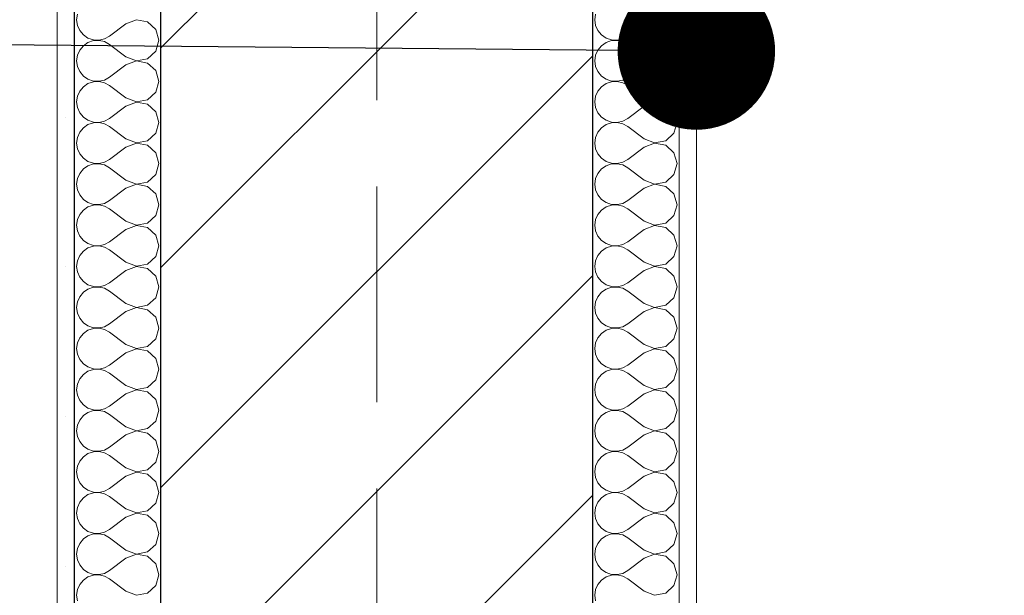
# Model space of a CAD drawing. Header units: millimetres. Extents: x -52968 to 399385, y -141133 to 110561.
# Tile 5 of 146: x 64898 to 65468, y -118619 to -118286. Entities that reach past the tile are written whole.
import ezdxf

# ---------------------------------------------------------------- set-up
doc = ezdxf.new("R2010")
doc.units = ezdxf.units.MM
doc.linetypes.add('SIM-Wegliniec-21.07.2025-Parter$0$Przerywana podwójnie', pattern=[295, 125, -50, 70, -50])
doc.layers.add('_xref', color=250, linetype='Continuous')
for name, color, linetype, lineweight in [('SIM-Wegliniec-21.07.2025-Parter$0$Nowe_A-Balkony_Nr_pióra__89', 250, 'Continuous', 0), ('SIM-Wegliniec-21.07.2025-Parter$0$Nowe_A-Opisy-Ściany_Nr_pióra__1', 250, 'Continuous', 0), ('SIM-Wegliniec-21.07.2025-Parter$0$Nowe_A-Osi_Nr_pióra__20', 250, 'Continuous', 0), ('SIM-Wegliniec-21.07.2025-Parter$0$Nowe_A-Ściany-Wewnętrzne', 250, 'Continuous', 0), ('SIM-Wegliniec-21.07.2025-Parter$0$Nowe_A-Ściany-Wewnętrzne_Nr_pióra__174', 250, 'Continuous', 0), ('SIM-Wegliniec-21.07.2025-Parter$0$Nowe_A-Ściany-Wewnętrzne_Nr_pióra__27', 250, 'Continuous', 0), ('SIM-Wegliniec-21.07.2025-Parter$0$Nowe_A-Ściany-Wewnętrzne_Nr_pióra__47', 250, 'Continuous', 0)]:
    doc.layers.add(name, color=color, linetype=linetype, lineweight=lineweight)
doc.dimstyles.new('SIM-Wegliniec-21.07.2025-Parter$0$STYL_AUTOMATYCZNY__8', dxfattribs={"dimtxt": 0.18, "dimasz": 182.4, "dimexe": 0.18, "dimexo": 0.0625, "dimgap": 0, "dimtad": 0, "dimtih": 1, "dimtoh": 1, "dimdec": 4, "dimzin": 0, "dimdsep": 46, "dimcen": 0.09, "dimadec": 0, "dimazin": 0, "dimtfac": 1, "dimtdec": 4, "dimtmove": 0, "dimatfit": 3, "dimldrblk": 'SIM-Wegliniec-21.07.2025-Parter$0$ARROWHEAD_11', "dimfxl": 1, "dimtolj": 1, "dimtzin": 0, "dimarcsym": 0})
pattern_1 = [(0, (0, 0), (0, 86.60254), [0, -50]), (0, (25, 43.3), (0, 86.60254), [0, -50])]

# ---------------------------------------------------------------- blocks, each defined once
blk = doc.blocks.new('SIM-Wegliniec-21.07.2025-Parter$0$ARROWHEAD_11')
at = {"color": 0, "linetype": 'Continuous', "lineweight": 0}
blk.add_line((0, 0), (-1, 0), dxfattribs=at)
at = {"color": 0, "linetype": 'Continuous', "lineweight": 0, "const_width": 0.25, "flags": 128}
blk.add_lwpolyline([(-0.125, 0, 1), (0.125, 0, 1)], format="xyb", close=True, dxfattribs=at)
blk = doc.blocks.new('SIM-Wegliniec-21.07.2025-Parter')
at = {"layer": 'SIM-Wegliniec-21.07.2025-Parter$0$Nowe_A-Ściany-Wewnętrzne', "linetype": 'Continuous', "lineweight": 0}
h = blk.add_hatch(dxfattribs=at)
h.set_pattern_fill('Tynk', color=256, style=0, pattern_type=2)
h.set_pattern_definition(pattern_1)
h.paths.add_polyline_path([(64930.07, -118877.6), (64930.07, -117377.6), (64920.07, -117377.6), (64920.07, -118877.6)])
h = blk.add_hatch(dxfattribs=at)
h.set_pattern_fill('Bloczki_ceramiczne', color=256, style=0, pattern_type=2)
h.set_pattern_definition([(45, (0, 0), (-63.63961, 63.63961), [])])
h.paths.add_polyline_path([(65230.07, -118877.6), (65230.07, -117377.6), (64980.07, -117377.6), (64980.07, -118877.6)])
at = {"layer": 'SIM-Wegliniec-21.07.2025-Parter$0$Nowe_A-Ściany-Wewnętrzne', "linetype": 'Continuous', "lineweight": 0, "true_color": 0x000000}
h = blk.add_hatch(dxfattribs=at)
h.set_pattern_fill('Tynk', color=18, style=0, pattern_type=2)
h.set_pattern_definition(pattern_1)
h.paths.add_polyline_path([(65290.07, -118877.6), (65290.07, -117377.6), (65280.07, -117377.6), (65280.07, -118877.6)])
at = {"layer": 'SIM-Wegliniec-21.07.2025-Parter$0$Nowe_A-Balkony_Nr_pióra__89', "linetype": 'Continuous', "lineweight": 13, "flags": 128}
blk.add_lwpolyline([(91030.07, -117167.6), (91030.07, -118877.6), (64980.07, -118877.6), (64980.07, -117167.6)], close=True, dxfattribs=at)
at = {"layer": 'SIM-Wegliniec-21.07.2025-Parter$0$Nowe_A-Osi_Nr_pióra__20', "linetype": 'SIM-Wegliniec-21.07.2025-Parter$0$Przerywana podwójnie', "lineweight": 13}
blk.add_line((65105.07, -117792.3), (65105.07, -118792.3), dxfattribs=at)
at = {"layer": 'SIM-Wegliniec-21.07.2025-Parter$0$Nowe_A-Ściany-Wewnętrzne_Nr_pióra__174', "linetype": 'Continuous', "lineweight": 5}
for p, q in [((64931.72, -118282.46), (64931.26, -118285.71)), ((65231.72, -118282.46), (65231.26, -118285.71)), ((64931.26, -118285.71), (64931.72, -118288.97)), ((64959.83, -118288.1), (64950.31, -118295.24)), ((64965.91, -118285.76), (64959.83, -118288.1)), ((64972.3, -118286.97), (64965.91, -118285.76)), ((64977.1, -118291.36), (64972.3, -118286.97)), ((65231.26, -118285.71), (65231.72, -118288.97)), ((65259.83, -118288.1), (65250.31, -118295.24)), ((65265.91, -118285.76), (65259.83, -118288.1)), ((65272.3, -118286.97), (65265.91, -118285.76)), ((65277.1, -118291.36), (65272.3, -118286.97)), ((64931.72, -118288.97), (64933.04, -118291.97)), ((64933.04, -118291.97), (64935.14, -118294.5)), ((64978.88, -118297.62), (64977.1, -118291.36)), ((65231.72, -118288.97), (65233.04, -118291.97)), ((65233.04, -118291.97), (65235.14, -118294.5)), ((65278.88, -118297.62), (65277.1, -118291.36)), ((64935.14, -118294.5), (64937.84, -118296.36)), ((64937.84, -118298.88), (64935.14, -118300.74)), ((64937.84, -118296.36), (64940.96, -118297.41)), ((64940.96, -118297.83), (64937.84, -118298.88)), ((64940.96, -118297.41), (64944.24, -118297.57)), ((64944.24, -118297.67), (64940.96, -118297.83)), ((64944.24, -118297.57), (64947.44, -118296.83)), ((64947.44, -118298.41), (64944.24, -118297.67)), ((64947.44, -118296.83), (64950.31, -118295.24)), ((64950.31, -118300), (64947.44, -118298.41)), ((64977.1, -118303.88), (64978.88, -118297.62)), ((65235.14, -118294.5), (65237.84, -118296.36)), ((65237.84, -118298.88), (65235.14, -118300.74)), ((65237.84, -118296.36), (65240.96, -118297.41)), ((65240.96, -118297.83), (65237.84, -118298.88)), ((65240.96, -118297.41), (65244.24, -118297.57)), ((65244.24, -118297.67), (65240.96, -118297.83)), ((65244.24, -118297.57), (65247.44, -118296.83)), ((65247.44, -118298.41), (65244.24, -118297.67)), ((65247.44, -118296.83), (65250.31, -118295.24)), ((65250.31, -118300), (65247.44, -118298.41)), ((65277.1, -118303.88), (65278.88, -118297.62)), ((64933.04, -118303.27), (64931.72, -118306.27)), ((64935.14, -118300.74), (64933.04, -118303.27)), ((64959.83, -118307.14), (64950.31, -118300)), ((64972.3, -118308.27), (64977.1, -118303.88)), ((65233.04, -118303.27), (65231.72, -118306.27)), ((65235.14, -118300.74), (65233.04, -118303.27)), ((65259.83, -118307.14), (65250.31, -118300)), ((65272.3, -118308.27), (65277.1, -118303.88)), ((64931.72, -118306.27), (64931.26, -118309.52)), ((64931.26, -118309.52), (64931.72, -118312.78)), ((64959.83, -118307.14), (64965.91, -118309.48)), ((64965.91, -118309.57), (64959.83, -118311.9)), ((64965.91, -118309.48), (64972.3, -118308.27)), ((64972.3, -118310.78), (64965.91, -118309.57)), ((64977.1, -118315.17), (64972.3, -118310.78)), ((65231.72, -118306.27), (65231.26, -118309.52)), ((65231.26, -118309.52), (65231.72, -118312.78)), ((65259.83, -118307.14), (65265.91, -118309.48)), ((65265.91, -118309.57), (65259.83, -118311.9)), ((65265.91, -118309.48), (65272.3, -118308.27)), ((65272.3, -118310.78), (65265.91, -118309.57)), ((65277.1, -118315.17), (65272.3, -118310.78)), ((64931.72, -118312.78), (64933.04, -118315.78)), ((64933.04, -118315.78), (64935.14, -118318.31)), ((64959.83, -118311.9), (64950.31, -118319.05)), ((64978.88, -118321.43), (64977.1, -118315.17)), ((65231.72, -118312.78), (65233.04, -118315.78)), ((65233.04, -118315.78), (65235.14, -118318.31)), ((65259.83, -118311.9), (65250.31, -118319.05)), ((65278.88, -118321.43), (65277.1, -118315.17)), ((64935.14, -118318.31), (64937.84, -118320.17)), ((64937.84, -118322.69), (64935.14, -118324.55)), ((64937.84, -118320.17), (64940.96, -118321.22)), ((64940.96, -118321.64), (64937.84, -118322.69)), ((64940.96, -118321.22), (64944.24, -118321.38)), ((64944.24, -118321.48), (64940.96, -118321.64)), ((64944.24, -118321.38), (64947.44, -118320.64)), ((64947.44, -118322.22), (64944.24, -118321.48)), ((64947.44, -118320.64), (64950.31, -118319.05)), ((64950.31, -118323.81), (64947.44, -118322.22)), ((64977.1, -118327.69), (64978.88, -118321.43)), ((65235.14, -118318.31), (65237.84, -118320.17)), ((65237.84, -118322.69), (65235.14, -118324.55)), ((65237.84, -118320.17), (65240.96, -118321.22)), ((65240.96, -118321.64), (65237.84, -118322.69)), ((65240.96, -118321.22), (65244.24, -118321.38)), ((65244.24, -118321.48), (65240.96, -118321.64)), ((65244.24, -118321.38), (65247.44, -118320.64)), ((65247.44, -118322.22), (65244.24, -118321.48)), ((65247.44, -118320.64), (65250.31, -118319.05)), ((65250.31, -118323.81), (65247.44, -118322.22)), ((65277.1, -118327.69), (65278.88, -118321.43)), ((64933.04, -118327.07), (64931.72, -118330.08)), ((64935.14, -118324.55), (64933.04, -118327.07)), ((64959.83, -118330.95), (64950.31, -118323.81)), ((64972.3, -118332.08), (64977.1, -118327.69)), ((65233.04, -118327.07), (65231.72, -118330.08)), ((65235.14, -118324.55), (65233.04, -118327.07)), ((65259.83, -118330.95), (65250.31, -118323.81)), ((65272.3, -118332.08), (65277.1, -118327.69)), ((64931.72, -118330.08), (64931.26, -118333.33)), ((64931.26, -118333.33), (64931.72, -118336.59)), ((64959.83, -118330.95), (64965.91, -118333.29)), ((64965.91, -118333.38), (64959.83, -118335.71)), ((64965.91, -118333.29), (64972.3, -118332.08)), ((64972.3, -118334.59), (64965.91, -118333.38)), ((65231.72, -118330.08), (65231.26, -118333.33)), ((65231.26, -118333.33), (65231.72, -118336.59)), ((65259.83, -118330.95), (65265.91, -118333.29)), ((65265.91, -118333.38), (65259.83, -118335.71)), ((65265.91, -118333.29), (65272.3, -118332.08)), ((65272.3, -118334.59), (65265.91, -118333.38)), ((64931.72, -118336.59), (64933.04, -118339.59)), ((64933.04, -118339.59), (64935.14, -118342.12)), ((64959.83, -118335.71), (64950.31, -118342.86)), ((64977.1, -118338.98), (64972.3, -118334.59)), ((64978.88, -118345.24), (64977.1, -118338.98)), ((65231.72, -118336.59), (65233.04, -118339.59)), ((65233.04, -118339.59), (65235.14, -118342.12)), ((65259.83, -118335.71), (65250.31, -118342.86)), ((65277.1, -118338.98), (65272.3, -118334.59)), ((65278.88, -118345.24), (65277.1, -118338.98)), ((64935.14, -118342.12), (64937.84, -118343.98)), ((64937.84, -118343.98), (64940.96, -118345.03)), ((64940.96, -118345.45), (64937.84, -118346.49)), ((64940.96, -118345.03), (64944.24, -118345.19)), ((64944.24, -118345.29), (64940.96, -118345.45)), ((64944.24, -118345.19), (64947.44, -118344.45)), ((64947.44, -118346.03), (64944.24, -118345.29)), ((64947.44, -118344.45), (64950.31, -118342.86)), ((64977.1, -118351.5), (64978.88, -118345.24)), ((65235.14, -118342.12), (65237.84, -118343.98)), ((65237.84, -118343.98), (65240.96, -118345.03)), ((65240.96, -118345.45), (65237.84, -118346.49)), ((65240.96, -118345.03), (65244.24, -118345.19)), ((65244.24, -118345.29), (65240.96, -118345.45)), ((65244.24, -118345.19), (65247.44, -118344.45)), ((65247.44, -118346.03), (65244.24, -118345.29)), ((65247.44, -118344.45), (65250.31, -118342.86)), ((65277.1, -118351.5), (65278.88, -118345.24)), ((64933.04, -118350.88), (64931.72, -118353.89)), ((64935.14, -118348.36), (64933.04, -118350.88)), ((64937.84, -118346.49), (64935.14, -118348.36)), ((64950.31, -118347.62), (64947.44, -118346.03)), ((64959.83, -118354.76), (64950.31, -118347.62)), ((65233.04, -118350.88), (65231.72, -118353.89)), ((65235.14, -118348.36), (65233.04, -118350.88)), ((65237.84, -118346.49), (65235.14, -118348.36)), ((65250.31, -118347.62), (65247.44, -118346.03)), ((65259.83, -118354.76), (65250.31, -118347.62)), ((64931.72, -118353.89), (64931.26, -118357.14)), ((64959.83, -118354.76), (64965.91, -118357.09)), ((64965.91, -118357.09), (64972.3, -118355.89)), ((64972.3, -118355.89), (64977.1, -118351.5)), ((65231.72, -118353.89), (65231.26, -118357.14)), ((65259.83, -118354.76), (65265.91, -118357.09)), ((65265.91, -118357.09), (65272.3, -118355.89)), ((65272.3, -118355.89), (65277.1, -118351.5)), ((64931.26, -118357.14), (64931.72, -118360.4)), ((64931.72, -118360.4), (64933.04, -118363.4)), ((64959.83, -118359.52), (64950.31, -118366.67)), ((64965.91, -118357.19), (64959.83, -118359.52)), ((64972.3, -118358.4), (64965.91, -118357.19)), ((64977.1, -118362.79), (64972.3, -118358.4)), ((65231.26, -118357.14), (65231.72, -118360.4)), ((65231.72, -118360.4), (65233.04, -118363.4)), ((65259.83, -118359.52), (65250.31, -118366.67)), ((65265.91, -118357.19), (65259.83, -118359.52)), ((65272.3, -118358.4), (65265.91, -118357.19)), ((65277.1, -118362.79), (65272.3, -118358.4)), ((64933.04, -118363.4), (64935.14, -118365.93)), ((64935.14, -118365.93), (64937.84, -118367.79)), ((64937.84, -118367.79), (64940.96, -118368.84)), ((64944.24, -118369), (64947.44, -118368.26)), ((64947.44, -118368.26), (64950.31, -118366.67)), ((64978.88, -118369.05), (64977.1, -118362.79)), ((65233.04, -118363.4), (65235.14, -118365.93)), ((65235.14, -118365.93), (65237.84, -118367.79)), ((65237.84, -118367.79), (65240.96, -118368.84)), ((65244.24, -118369), (65247.44, -118368.26)), ((65247.44, -118368.26), (65250.31, -118366.67)), ((65278.88, -118369.05), (65277.1, -118362.79)), ((64935.14, -118372.16), (64933.04, -118374.69)), ((64937.84, -118370.3), (64935.14, -118372.16)), ((64940.96, -118369.25), (64937.84, -118370.3)), ((64940.96, -118368.84), (64944.24, -118369)), ((64944.24, -118369.1), (64940.96, -118369.25)), ((64947.44, -118369.84), (64944.24, -118369.1)), ((64950.31, -118371.43), (64947.44, -118369.84)), ((64959.83, -118378.57), (64950.31, -118371.43)), ((64977.1, -118375.31), (64978.88, -118369.05)), ((65235.14, -118372.16), (65233.04, -118374.69)), ((65237.84, -118370.3), (65235.14, -118372.16)), ((65240.96, -118369.25), (65237.84, -118370.3)), ((65240.96, -118368.84), (65244.24, -118369)), ((65244.24, -118369.1), (65240.96, -118369.25)), ((65247.44, -118369.84), (65244.24, -118369.1)), ((65250.31, -118371.43), (65247.44, -118369.84)), ((65259.83, -118378.57), (65250.31, -118371.43)), ((65277.1, -118375.31), (65278.88, -118369.05)), ((64931.72, -118377.7), (64931.26, -118380.95)), ((64933.04, -118374.69), (64931.72, -118377.7)), ((64959.83, -118378.57), (64965.91, -118380.9)), ((64965.91, -118380.9), (64972.3, -118379.7)), ((64972.3, -118379.7), (64977.1, -118375.31)), ((65231.72, -118377.7), (65231.26, -118380.95)), ((65233.04, -118374.69), (65231.72, -118377.7)), ((65259.83, -118378.57), (65265.91, -118380.9)), ((65265.91, -118380.9), (65272.3, -118379.7)), ((65272.3, -118379.7), (65277.1, -118375.31)), ((64931.26, -118380.95), (64931.72, -118384.21)), ((64931.72, -118384.21), (64933.04, -118387.21)), ((64959.83, -118383.33), (64950.31, -118390.48)), ((64965.91, -118381), (64959.83, -118383.33)), ((64972.3, -118382.21), (64965.91, -118381)), ((64977.1, -118386.6), (64972.3, -118382.21)), ((65231.26, -118380.95), (65231.72, -118384.21)), ((65231.72, -118384.21), (65233.04, -118387.21)), ((65259.83, -118383.33), (65250.31, -118390.48)), ((65265.91, -118381), (65259.83, -118383.33)), ((65272.3, -118382.21), (65265.91, -118381)), ((65277.1, -118386.6), (65272.3, -118382.21)), ((64933.04, -118387.21), (64935.14, -118389.74)), ((64935.14, -118389.74), (64937.84, -118391.6)), ((64947.44, -118392.07), (64950.31, -118390.48)), ((64978.88, -118392.86), (64977.1, -118386.6)), ((65233.04, -118387.21), (65235.14, -118389.74)), ((65235.14, -118389.74), (65237.84, -118391.6)), ((65247.44, -118392.07), (65250.31, -118390.48)), ((65278.88, -118392.86), (65277.1, -118386.6)), ((64935.14, -118395.97), (64933.04, -118398.5)), ((64937.84, -118394.11), (64935.14, -118395.97)), ((64937.84, -118391.6), (64940.96, -118392.65)), ((64940.96, -118393.06), (64937.84, -118394.11)), ((64940.96, -118392.65), (64944.24, -118392.81)), ((64944.24, -118392.91), (64940.96, -118393.06)), ((64944.24, -118392.81), (64947.44, -118392.07)), ((64947.44, -118393.65), (64944.24, -118392.91)), ((64950.31, -118395.24), (64947.44, -118393.65)), ((64959.83, -118402.38), (64950.31, -118395.24)), ((64977.1, -118399.12), (64978.88, -118392.86)), ((65235.14, -118395.97), (65233.04, -118398.5)), ((65237.84, -118394.11), (65235.14, -118395.97)), ((65237.84, -118391.6), (65240.96, -118392.65)), ((65240.96, -118393.06), (65237.84, -118394.11)), ((65240.96, -118392.65), (65244.24, -118392.81)), ((65244.24, -118392.91), (65240.96, -118393.06)), ((65244.24, -118392.81), (65247.44, -118392.07)), ((65247.44, -118393.65), (65244.24, -118392.91)), ((65250.31, -118395.24), (65247.44, -118393.65)), ((65259.83, -118402.38), (65250.31, -118395.24)), ((65277.1, -118399.12), (65278.88, -118392.86)), ((64931.72, -118401.51), (64931.26, -118404.76)), ((64933.04, -118398.5), (64931.72, -118401.51)), ((64959.83, -118402.38), (64965.91, -118404.71)), ((64972.3, -118403.51), (64977.1, -118399.12)), ((65231.72, -118401.51), (65231.26, -118404.76)), ((65233.04, -118398.5), (65231.72, -118401.51)), ((65259.83, -118402.38), (65265.91, -118404.71)), ((65272.3, -118403.51), (65277.1, -118399.12)), ((64931.26, -118404.76), (64931.72, -118408.02)), ((64931.72, -118408.02), (64933.04, -118411.02)), ((64959.83, -118407.14), (64950.31, -118414.29)), ((64965.91, -118404.81), (64959.83, -118407.14)), ((64965.91, -118404.71), (64972.3, -118403.51)), ((64972.3, -118406.02), (64965.91, -118404.81)), ((64977.1, -118410.41), (64972.3, -118406.02)), ((65231.26, -118404.76), (65231.72, -118408.02)), ((65231.72, -118408.02), (65233.04, -118411.02)), ((65259.83, -118407.14), (65250.31, -118414.29)), ((65265.91, -118404.81), (65259.83, -118407.14)), ((65265.91, -118404.71), (65272.3, -118403.51)), ((65272.3, -118406.02), (65265.91, -118404.81)), ((65277.1, -118410.41), (65272.3, -118406.02)), ((64933.04, -118411.02), (64935.14, -118413.55)), ((64935.14, -118413.55), (64937.84, -118415.41)), ((64978.88, -118416.67), (64977.1, -118410.41)), ((65233.04, -118411.02), (65235.14, -118413.55)), ((65235.14, -118413.55), (65237.84, -118415.41)), ((65278.88, -118416.67), (65277.1, -118410.41)), ((64937.84, -118417.92), (64935.14, -118419.78)), ((64937.84, -118415.41), (64940.96, -118416.46)), ((64940.96, -118416.87), (64937.84, -118417.92)), ((64940.96, -118416.46), (64944.24, -118416.62)), ((64944.24, -118416.71), (64940.96, -118416.87)), ((64944.24, -118416.62), (64947.44, -118415.88)), ((64947.44, -118417.46), (64944.24, -118416.71)), ((64947.44, -118415.88), (64950.31, -118414.29)), ((64950.31, -118419.05), (64947.44, -118417.46)), ((64959.83, -118426.19), (64950.31, -118419.05)), ((64977.1, -118422.93), (64978.88, -118416.67)), ((65237.84, -118417.92), (65235.14, -118419.78)), ((65237.84, -118415.41), (65240.96, -118416.46)), ((65240.96, -118416.87), (65237.84, -118417.92)), ((65240.96, -118416.46), (65244.24, -118416.62)), ((65244.24, -118416.71), (65240.96, -118416.87)), ((65244.24, -118416.62), (65247.44, -118415.88)), ((65247.44, -118417.46), (65244.24, -118416.71)), ((65247.44, -118415.88), (65250.31, -118414.29)), ((65250.31, -118419.05), (65247.44, -118417.46)), ((65259.83, -118426.19), (65250.31, -118419.05)), ((65277.1, -118422.93), (65278.88, -118416.67)), ((64931.72, -118425.32), (64931.26, -118428.57)), ((64933.04, -118422.31), (64931.72, -118425.32)), ((64935.14, -118419.78), (64933.04, -118422.31)), ((64972.3, -118427.31), (64977.1, -118422.93)), ((65231.72, -118425.32), (65231.26, -118428.57)), ((65233.04, -118422.31), (65231.72, -118425.32)), ((65235.14, -118419.78), (65233.04, -118422.31)), ((65272.3, -118427.31), (65277.1, -118422.93)), ((64931.26, -118428.57), (64931.72, -118431.82)), ((64959.83, -118430.95), (64950.31, -118438.1)), ((64959.83, -118426.19), (64965.91, -118428.52)), ((64965.91, -118428.62), (64959.83, -118430.95)), ((64965.91, -118428.52), (64972.3, -118427.31)), ((64972.3, -118429.83), (64965.91, -118428.62)), ((64977.1, -118434.22), (64972.3, -118429.83)), ((65231.26, -118428.57), (65231.72, -118431.82)), ((65259.83, -118430.95), (65250.31, -118438.1)), ((65259.83, -118426.19), (65265.91, -118428.52)), ((65265.91, -118428.62), (65259.83, -118430.95)), ((65265.91, -118428.52), (65272.3, -118427.31)), ((65272.3, -118429.83), (65265.91, -118428.62)), ((65277.1, -118434.22), (65272.3, -118429.83)), ((64931.72, -118431.82), (64933.04, -118434.83)), ((64933.04, -118434.83), (64935.14, -118437.36)), ((64978.88, -118440.48), (64977.1, -118434.22)), ((65231.72, -118431.82), (65233.04, -118434.83)), ((65233.04, -118434.83), (65235.14, -118437.36)), ((65278.88, -118440.48), (65277.1, -118434.22)), ((64935.14, -118437.36), (64937.84, -118439.22)), ((64937.84, -118441.73), (64935.14, -118443.59)), ((64937.84, -118439.22), (64940.96, -118440.27)), ((64940.96, -118440.68), (64937.84, -118441.73)), ((64940.96, -118440.27), (64944.24, -118440.43)), ((64944.24, -118440.52), (64940.96, -118440.68)), ((64944.24, -118440.43), (64947.44, -118439.68)), ((64947.44, -118441.27), (64944.24, -118440.52)), ((64947.44, -118439.68), (64950.31, -118438.1)), ((64950.31, -118442.86), (64947.44, -118441.27)), ((64977.1, -118446.73), (64978.88, -118440.48)), ((65235.14, -118437.36), (65237.84, -118439.22)), ((65237.84, -118441.73), (65235.14, -118443.59)), ((65237.84, -118439.22), (65240.96, -118440.27)), ((65240.96, -118440.68), (65237.84, -118441.73)), ((65240.96, -118440.27), (65244.24, -118440.43)), ((65244.24, -118440.52), (65240.96, -118440.68)), ((65244.24, -118440.43), (65247.44, -118439.68)), ((65247.44, -118441.27), (65244.24, -118440.52)), ((65247.44, -118439.68), (65250.31, -118438.1)), ((65250.31, -118442.86), (65247.44, -118441.27)), ((65277.1, -118446.73), (65278.88, -118440.48)), ((64933.04, -118446.12), (64931.72, -118449.13)), ((64935.14, -118443.59), (64933.04, -118446.12)), ((64959.83, -118450), (64950.31, -118442.86)), ((64972.3, -118451.12), (64977.1, -118446.73)), ((65233.04, -118446.12), (65231.72, -118449.13)), ((65235.14, -118443.59), (65233.04, -118446.12)), ((65259.83, -118450), (65250.31, -118442.86)), ((65272.3, -118451.12), (65277.1, -118446.73)), ((64931.72, -118449.13), (64931.26, -118452.38)), ((64931.26, -118452.38), (64931.72, -118455.63)), ((64959.83, -118450), (64965.91, -118452.33)), ((64965.91, -118452.43), (64959.83, -118454.76)), ((64965.91, -118452.33), (64972.3, -118451.12)), ((64972.3, -118453.64), (64965.91, -118452.43)), ((64977.1, -118458.03), (64972.3, -118453.64)), ((65231.72, -118449.13), (65231.26, -118452.38)), ((65231.26, -118452.38), (65231.72, -118455.63)), ((65259.83, -118450), (65265.91, -118452.33)), ((65265.91, -118452.43), (65259.83, -118454.76)), ((65265.91, -118452.33), (65272.3, -118451.12)), ((65272.3, -118453.64), (65265.91, -118452.43)), ((65277.1, -118458.03), (65272.3, -118453.64)), ((64931.72, -118455.63), (64933.04, -118458.64)), ((64933.04, -118458.64), (64935.14, -118461.17)), ((64959.83, -118454.76), (64950.31, -118461.9)), ((64978.88, -118464.29), (64977.1, -118458.03)), ((65231.72, -118455.63), (65233.04, -118458.64)), ((65233.04, -118458.64), (65235.14, -118461.17)), ((65259.83, -118454.76), (65250.31, -118461.9)), ((65278.88, -118464.29), (65277.1, -118458.03)), ((64935.14, -118461.17), (64937.84, -118463.03)), ((64937.84, -118463.03), (64940.96, -118464.08)), ((64940.96, -118464.49), (64937.84, -118465.54)), ((64940.96, -118464.08), (64944.24, -118464.24)), ((64944.24, -118464.33), (64940.96, -118464.49)), ((64944.24, -118464.24), (64947.44, -118463.49)), ((64947.44, -118465.08), (64944.24, -118464.33)), ((64947.44, -118463.49), (64950.31, -118461.9)), ((64950.31, -118466.67), (64947.44, -118465.08)), ((64977.1, -118470.54), (64978.88, -118464.29)), ((65235.14, -118461.17), (65237.84, -118463.03)), ((65237.84, -118463.03), (65240.96, -118464.08)), ((65240.96, -118464.49), (65237.84, -118465.54)), ((65240.96, -118464.08), (65244.24, -118464.24)), ((65244.24, -118464.33), (65240.96, -118464.49)), ((65244.24, -118464.24), (65247.44, -118463.49)), ((65247.44, -118465.08), (65244.24, -118464.33)), ((65247.44, -118463.49), (65250.31, -118461.9)), ((65250.31, -118466.67), (65247.44, -118465.08)), ((65277.1, -118470.54), (65278.88, -118464.29)), ((64933.04, -118469.93), (64931.72, -118472.94)), ((64935.14, -118467.4), (64933.04, -118469.93)), ((64937.84, -118465.54), (64935.14, -118467.4)), ((64959.83, -118473.81), (64950.31, -118466.67)), ((64972.3, -118474.93), (64977.1, -118470.54)), ((65233.04, -118469.93), (65231.72, -118472.94)), ((65235.14, -118467.4), (65233.04, -118469.93)), ((65237.84, -118465.54), (65235.14, -118467.4)), ((65259.83, -118473.81), (65250.31, -118466.67)), ((65272.3, -118474.93), (65277.1, -118470.54)), ((64931.72, -118472.94), (64931.26, -118476.19)), ((64931.26, -118476.19), (64931.72, -118479.44)), ((64959.83, -118473.81), (64965.91, -118476.14)), ((64965.91, -118476.24), (64959.83, -118478.57)), ((64965.91, -118476.14), (64972.3, -118474.93)), ((64972.3, -118477.45), (64965.91, -118476.24)), ((65231.72, -118472.94), (65231.26, -118476.19)), ((65231.26, -118476.19), (65231.72, -118479.44)), ((65259.83, -118473.81), (65265.91, -118476.14)), ((65265.91, -118476.24), (65259.83, -118478.57)), ((65265.91, -118476.14), (65272.3, -118474.93)), ((65272.3, -118477.45), (65265.91, -118476.24)), ((64931.72, -118479.44), (64933.04, -118482.45)), ((64959.83, -118478.57), (64950.31, -118485.71)), ((64977.1, -118481.84), (64972.3, -118477.45)), ((64978.88, -118488.1), (64977.1, -118481.84)), ((65231.72, -118479.44), (65233.04, -118482.45)), ((65259.83, -118478.57), (65250.31, -118485.71)), ((65277.1, -118481.84), (65272.3, -118477.45)), ((65278.88, -118488.1), (65277.1, -118481.84)), ((64933.04, -118482.45), (64935.14, -118484.98)), ((64935.14, -118484.98), (64937.84, -118486.84)), ((64937.84, -118486.84), (64940.96, -118487.89)), ((64940.96, -118487.89), (64944.24, -118488.05)), ((64944.24, -118488.05), (64947.44, -118487.3)), ((64947.44, -118487.3), (64950.31, -118485.71)), ((65233.04, -118482.45), (65235.14, -118484.98)), ((65235.14, -118484.98), (65237.84, -118486.84)), ((65237.84, -118486.84), (65240.96, -118487.89)), ((65240.96, -118487.89), (65244.24, -118488.05)), ((65244.24, -118488.05), (65247.44, -118487.3)), ((65247.44, -118487.3), (65250.31, -118485.71)), ((64933.04, -118493.74), (64931.72, -118496.75)), ((64935.14, -118491.21), (64933.04, -118493.74)), ((64937.84, -118489.35), (64935.14, -118491.21)), ((64940.96, -118488.3), (64937.84, -118489.35)), ((64944.24, -118488.14), (64940.96, -118488.3)), ((64947.44, -118488.89), (64944.24, -118488.14)), ((64950.31, -118490.48), (64947.44, -118488.89)), ((64959.83, -118497.62), (64950.31, -118490.48)), ((64977.1, -118494.35), (64978.88, -118488.1)), ((65233.04, -118493.74), (65231.72, -118496.75)), ((65235.14, -118491.21), (65233.04, -118493.74)), ((65237.84, -118489.35), (65235.14, -118491.21)), ((65240.96, -118488.3), (65237.84, -118489.35)), ((65244.24, -118488.14), (65240.96, -118488.3)), ((65247.44, -118488.89), (65244.24, -118488.14)), ((65250.31, -118490.48), (65247.44, -118488.89)), ((65259.83, -118497.62), (65250.31, -118490.48)), ((65277.1, -118494.35), (65278.88, -118488.1)), ((64931.72, -118496.75), (64931.26, -118500)), ((64959.83, -118497.62), (64965.91, -118499.95)), ((64965.91, -118499.95), (64972.3, -118498.74)), ((64972.3, -118498.74), (64977.1, -118494.35)), ((65231.72, -118496.75), (65231.26, -118500)), ((65259.83, -118497.62), (65265.91, -118499.95)), ((65265.91, -118499.95), (65272.3, -118498.74)), ((65272.3, -118498.74), (65277.1, -118494.35)), ((64931.26, -118500), (64931.72, -118503.25)), ((64931.72, -118503.25), (64933.04, -118506.26)), ((64959.83, -118502.38), (64950.31, -118509.52)), ((64965.91, -118500.05), (64959.83, -118502.38)), ((64972.3, -118501.26), (64965.91, -118500.05)), ((64977.1, -118505.65), (64972.3, -118501.26)), ((65231.26, -118500), (65231.72, -118503.25)), ((65231.72, -118503.25), (65233.04, -118506.26)), ((65259.83, -118502.38), (65250.31, -118509.52)), ((65265.91, -118500.05), (65259.83, -118502.38)), ((65272.3, -118501.26), (65265.91, -118500.05)), ((65277.1, -118505.65), (65272.3, -118501.26)), ((64933.04, -118506.26), (64935.14, -118508.79)), ((64935.14, -118508.79), (64937.84, -118510.65)), ((64937.84, -118510.65), (64940.96, -118511.7)), ((64947.44, -118511.11), (64950.31, -118509.52)), ((64978.88, -118511.9), (64977.1, -118505.65)), ((65233.04, -118506.26), (65235.14, -118508.79)), ((65235.14, -118508.79), (65237.84, -118510.65)), ((65237.84, -118510.65), (65240.96, -118511.7)), ((65247.44, -118511.11), (65250.31, -118509.52)), ((65278.88, -118511.9), (65277.1, -118505.65)), ((64935.14, -118515.02), (64933.04, -118517.55)), ((64937.84, -118513.16), (64935.14, -118515.02)), ((64940.96, -118512.11), (64937.84, -118513.16)), ((64940.96, -118511.7), (64944.24, -118511.86)), ((64944.24, -118511.95), (64940.96, -118512.11)), ((64944.24, -118511.86), (64947.44, -118511.11)), ((64947.44, -118512.7), (64944.24, -118511.95)), ((64950.31, -118514.29), (64947.44, -118512.7)), ((64959.83, -118521.43), (64950.31, -118514.29)), ((64977.1, -118518.16), (64978.88, -118511.9)), ((65235.14, -118515.02), (65233.04, -118517.55)), ((65237.84, -118513.16), (65235.14, -118515.02)), ((65240.96, -118512.11), (65237.84, -118513.16)), ((65240.96, -118511.7), (65244.24, -118511.86)), ((65244.24, -118511.95), (65240.96, -118512.11)), ((65244.24, -118511.86), (65247.44, -118511.11)), ((65247.44, -118512.7), (65244.24, -118511.95)), ((65250.31, -118514.29), (65247.44, -118512.7)), ((65259.83, -118521.43), (65250.31, -118514.29)), ((65277.1, -118518.16), (65278.88, -118511.9)), ((64931.72, -118520.56), (64931.26, -118523.81)), ((64933.04, -118517.55), (64931.72, -118520.56)), ((64959.83, -118521.43), (64965.91, -118523.76)), ((64972.3, -118522.55), (64977.1, -118518.16)), ((65231.72, -118520.56), (65231.26, -118523.81)), ((65233.04, -118517.55), (65231.72, -118520.56)), ((65259.83, -118521.43), (65265.91, -118523.76)), ((65272.3, -118522.55), (65277.1, -118518.16)), ((64931.26, -118523.81), (64931.72, -118527.06)), ((64931.72, -118527.06), (64933.04, -118530.07)), ((64959.83, -118526.19), (64950.31, -118533.33)), ((64965.91, -118523.86), (64959.83, -118526.19)), ((64965.91, -118523.76), (64972.3, -118522.55)), ((64972.3, -118525.07), (64965.91, -118523.86)), ((64977.1, -118529.46), (64972.3, -118525.07)), ((65231.26, -118523.81), (65231.72, -118527.06)), ((65231.72, -118527.06), (65233.04, -118530.07)), ((65259.83, -118526.19), (65250.31, -118533.33)), ((65265.91, -118523.86), (65259.83, -118526.19)), ((65265.91, -118523.76), (65272.3, -118522.55)), ((65272.3, -118525.07), (65265.91, -118523.86)), ((65277.1, -118529.46), (65272.3, -118525.07)), ((64933.04, -118530.07), (64935.14, -118532.6)), ((64935.14, -118532.6), (64937.84, -118534.46)), ((64947.44, -118534.92), (64950.31, -118533.33)), ((64978.88, -118535.71), (64977.1, -118529.46)), ((65233.04, -118530.07), (65235.14, -118532.6)), ((65235.14, -118532.6), (65237.84, -118534.46)), ((65247.44, -118534.92), (65250.31, -118533.33)), ((65278.88, -118535.71), (65277.1, -118529.46)), ((64935.14, -118538.83), (64933.04, -118541.36)), ((64937.84, -118536.97), (64935.14, -118538.83)), ((64937.84, -118534.46), (64940.96, -118535.51)), ((64940.96, -118535.92), (64937.84, -118536.97)), ((64940.96, -118535.51), (64944.24, -118535.67)), ((64944.24, -118535.76), (64940.96, -118535.92)), ((64944.24, -118535.67), (64947.44, -118534.92)), ((64947.44, -118536.51), (64944.24, -118535.76)), ((64950.31, -118538.1), (64947.44, -118536.51)), ((64959.83, -118545.24), (64950.31, -118538.1)), ((64977.1, -118541.97), (64978.88, -118535.71)), ((65235.14, -118538.83), (65233.04, -118541.36)), ((65237.84, -118536.97), (65235.14, -118538.83)), ((65237.84, -118534.46), (65240.96, -118535.51)), ((65240.96, -118535.92), (65237.84, -118536.97)), ((65240.96, -118535.51), (65244.24, -118535.67)), ((65244.24, -118535.76), (65240.96, -118535.92)), ((65244.24, -118535.67), (65247.44, -118534.92)), ((65247.44, -118536.51), (65244.24, -118535.76)), ((65250.31, -118538.1), (65247.44, -118536.51)), ((65259.83, -118545.24), (65250.31, -118538.1)), ((65277.1, -118541.97), (65278.88, -118535.71)), ((64931.72, -118544.37), (64931.26, -118547.62)), ((64933.04, -118541.36), (64931.72, -118544.37)), ((64972.3, -118546.36), (64977.1, -118541.97)), ((65231.72, -118544.37), (65231.26, -118547.62)), ((65233.04, -118541.36), (65231.72, -118544.37)), ((65272.3, -118546.36), (65277.1, -118541.97)), ((64931.26, -118547.62), (64931.72, -118550.87)), ((64959.83, -118550), (64950.31, -118557.14)), ((64959.83, -118545.24), (64965.91, -118547.57)), ((64965.91, -118547.67), (64959.83, -118550)), ((64965.91, -118547.57), (64972.3, -118546.36)), ((64972.3, -118548.88), (64965.91, -118547.67)), ((64977.1, -118553.27), (64972.3, -118548.88)), ((65231.26, -118547.62), (65231.72, -118550.87)), ((65259.83, -118550), (65250.31, -118557.14)), ((65259.83, -118545.24), (65265.91, -118547.57)), ((65265.91, -118547.67), (65259.83, -118550)), ((65265.91, -118547.57), (65272.3, -118546.36)), ((65272.3, -118548.88), (65265.91, -118547.67)), ((65277.1, -118553.27), (65272.3, -118548.88)), ((64931.72, -118550.87), (64933.04, -118553.88)), ((64933.04, -118553.88), (64935.14, -118556.41)), ((64935.14, -118556.41), (64937.84, -118558.27)), ((64978.88, -118559.52), (64977.1, -118553.27)), ((65231.72, -118550.87), (65233.04, -118553.88)), ((65233.04, -118553.88), (65235.14, -118556.41)), ((65235.14, -118556.41), (65237.84, -118558.27)), ((65278.88, -118559.52), (65277.1, -118553.27)), ((64937.84, -118560.78), (64935.14, -118562.64)), ((64937.84, -118558.27), (64940.96, -118559.32)), ((64940.96, -118559.73), (64937.84, -118560.78)), ((64940.96, -118559.32), (64944.24, -118559.48)), ((64944.24, -118559.57), (64940.96, -118559.73)), ((64944.24, -118559.48), (64947.44, -118558.73)), ((64947.44, -118560.32), (64944.24, -118559.57)), ((64947.44, -118558.73), (64950.31, -118557.14)), ((64950.31, -118561.9), (64947.44, -118560.32)), ((64959.83, -118569.05), (64950.31, -118561.9)), ((64977.1, -118565.78), (64978.88, -118559.52)), ((65237.84, -118560.78), (65235.14, -118562.64)), ((65237.84, -118558.27), (65240.96, -118559.32)), ((65240.96, -118559.73), (65237.84, -118560.78)), ((65240.96, -118559.32), (65244.24, -118559.48)), ((65244.24, -118559.57), (65240.96, -118559.73)), ((65244.24, -118559.48), (65247.44, -118558.73)), ((65247.44, -118560.32), (65244.24, -118559.57)), ((65247.44, -118558.73), (65250.31, -118557.14)), ((65250.31, -118561.9), (65247.44, -118560.32)), ((65259.83, -118569.05), (65250.31, -118561.9)), ((65277.1, -118565.78), (65278.88, -118559.52)), ((64933.04, -118565.17), (64931.72, -118568.18)), ((64935.14, -118562.64), (64933.04, -118565.17)), ((64972.3, -118570.17), (64977.1, -118565.78)), ((65233.04, -118565.17), (65231.72, -118568.18)), ((65235.14, -118562.64), (65233.04, -118565.17)), ((65272.3, -118570.17), (65277.1, -118565.78)), ((64931.72, -118568.18), (64931.26, -118571.43)), ((64931.26, -118571.43), (64931.72, -118574.68)), ((64959.83, -118569.05), (64965.91, -118571.38)), ((64965.91, -118571.48), (64959.83, -118573.81)), ((64965.91, -118571.38), (64972.3, -118570.17)), ((64972.3, -118572.69), (64965.91, -118571.48)), ((64977.1, -118577.07), (64972.3, -118572.69)), ((65231.72, -118568.18), (65231.26, -118571.43)), ((65231.26, -118571.43), (65231.72, -118574.68)), ((65259.83, -118569.05), (65265.91, -118571.38)), ((65265.91, -118571.48), (65259.83, -118573.81)), ((65265.91, -118571.38), (65272.3, -118570.17)), ((65272.3, -118572.69), (65265.91, -118571.48)), ((65277.1, -118577.07), (65272.3, -118572.69)), ((64931.72, -118574.68), (64933.04, -118577.69)), ((64933.04, -118577.69), (64935.14, -118580.22)), ((64959.83, -118573.81), (64950.31, -118580.95)), ((64978.88, -118583.33), (64977.1, -118577.07)), ((65231.72, -118574.68), (65233.04, -118577.69)), ((65233.04, -118577.69), (65235.14, -118580.22)), ((65259.83, -118573.81), (65250.31, -118580.95)), ((65278.88, -118583.33), (65277.1, -118577.07)), ((64935.14, -118580.22), (64937.84, -118582.08)), ((64937.84, -118584.59), (64935.14, -118586.45)), ((64937.84, -118582.08), (64940.96, -118583.13)), ((64940.96, -118583.54), (64937.84, -118584.59)), ((64940.96, -118583.13), (64944.24, -118583.29)), ((64944.24, -118583.38), (64940.96, -118583.54)), ((64944.24, -118583.29), (64947.44, -118582.54)), ((64947.44, -118584.12), (64944.24, -118583.38)), ((64947.44, -118582.54), (64950.31, -118580.95)), ((64950.31, -118585.71), (64947.44, -118584.12)), ((64977.1, -118589.59), (64978.88, -118583.33)), ((65235.14, -118580.22), (65237.84, -118582.08)), ((65237.84, -118584.59), (65235.14, -118586.45)), ((65237.84, -118582.08), (65240.96, -118583.13)), ((65240.96, -118583.54), (65237.84, -118584.59)), ((65240.96, -118583.13), (65244.24, -118583.29)), ((65244.24, -118583.38), (65240.96, -118583.54)), ((65244.24, -118583.29), (65247.44, -118582.54)), ((65247.44, -118584.12), (65244.24, -118583.38)), ((65247.44, -118582.54), (65250.31, -118580.95)), ((65250.31, -118585.71), (65247.44, -118584.12)), ((65277.1, -118589.59), (65278.88, -118583.33)), ((64933.04, -118588.98), (64931.72, -118591.98)), ((64935.14, -118586.45), (64933.04, -118588.98)), ((64959.83, -118592.86), (64950.31, -118585.71)), ((64972.3, -118593.98), (64977.1, -118589.59)), ((65233.04, -118588.98), (65231.72, -118591.98)), ((65235.14, -118586.45), (65233.04, -118588.98)), ((65259.83, -118592.86), (65250.31, -118585.71)), ((65272.3, -118593.98), (65277.1, -118589.59)), ((64931.72, -118591.98), (64931.26, -118595.24)), ((64931.26, -118595.24), (64931.72, -118598.49)), ((64959.83, -118592.86), (64965.91, -118595.19)), ((64965.91, -118595.29), (64959.83, -118597.62)), ((64965.91, -118595.19), (64972.3, -118593.98)), ((64972.3, -118596.49), (64965.91, -118595.29)), ((65231.72, -118591.98), (65231.26, -118595.24)), ((65231.26, -118595.24), (65231.72, -118598.49)), ((65259.83, -118592.86), (65265.91, -118595.19)), ((65265.91, -118595.29), (65259.83, -118597.62)), ((65265.91, -118595.19), (65272.3, -118593.98)), ((65272.3, -118596.49), (65265.91, -118595.29)), ((64931.72, -118598.49), (64933.04, -118601.5)), ((64933.04, -118601.5), (64935.14, -118604.03)), ((64959.83, -118597.62), (64950.31, -118604.76)), ((64977.1, -118600.88), (64972.3, -118596.49)), ((64978.88, -118607.14), (64977.1, -118600.88)), ((65231.72, -118598.49), (65233.04, -118601.5)), ((65233.04, -118601.5), (65235.14, -118604.03)), ((65259.83, -118597.62), (65250.31, -118604.76)), ((65277.1, -118600.88), (65272.3, -118596.49)), ((65278.88, -118607.14), (65277.1, -118600.88)), ((64935.14, -118604.03), (64937.84, -118605.89)), ((64937.84, -118605.89), (64940.96, -118606.94)), ((64940.96, -118607.35), (64937.84, -118608.4)), ((64940.96, -118606.94), (64944.24, -118607.09)), ((64944.24, -118607.19), (64940.96, -118607.35)), ((64944.24, -118607.09), (64947.44, -118606.35)), ((64947.44, -118607.93), (64944.24, -118607.19)), ((64947.44, -118606.35), (64950.31, -118604.76)), ((64977.1, -118613.4), (64978.88, -118607.14)), ((65235.14, -118604.03), (65237.84, -118605.89)), ((65237.84, -118605.89), (65240.96, -118606.94)), ((65240.96, -118607.35), (65237.84, -118608.4)), ((65240.96, -118606.94), (65244.24, -118607.09)), ((65244.24, -118607.19), (65240.96, -118607.35)), ((65244.24, -118607.09), (65247.44, -118606.35)), ((65247.44, -118607.93), (65244.24, -118607.19)), ((65247.44, -118606.35), (65250.31, -118604.76)), ((65277.1, -118613.4), (65278.88, -118607.14)), ((64933.04, -118612.79), (64931.72, -118615.79)), ((64935.14, -118610.26), (64933.04, -118612.79)), ((64937.84, -118608.4), (64935.14, -118610.26)), ((64950.31, -118609.52), (64947.44, -118607.93)), ((64959.83, -118616.67), (64950.31, -118609.52)), ((64972.3, -118617.79), (64977.1, -118613.4)), ((65233.04, -118612.79), (65231.72, -118615.79)), ((65235.14, -118610.26), (65233.04, -118612.79)), ((65237.84, -118608.4), (65235.14, -118610.26)), ((65250.31, -118609.52), (65247.44, -118607.93)), ((65259.83, -118616.67), (65250.31, -118609.52)), ((65272.3, -118617.79), (65277.1, -118613.4)), ((64931.72, -118615.79), (64931.26, -118619.05)), ((64931.26, -118619.05), (64931.72, -118622.3)), ((64959.83, -118616.67), (64965.91, -118619)), ((64965.91, -118619), (64972.3, -118617.79)), ((65231.72, -118615.79), (65231.26, -118619.05)), ((65231.26, -118619.05), (65231.72, -118622.3)), ((65259.83, -118616.67), (65265.91, -118619)), ((65265.91, -118619), (65272.3, -118617.79))]:
    blk.add_line(p, q, dxfattribs=at)
at = {"layer": 'SIM-Wegliniec-21.07.2025-Parter$0$Nowe_A-Ściany-Wewnętrzne_Nr_pióra__27', "linetype": 'Continuous', "lineweight": 25}
for p, q in [((64930.07, -118877.6), (64930.07, -117377.6)), ((64980.07, -118877.6), (64980.07, -117377.6)), ((65230.07, -118877.6), (65230.07, -117377.6))]:
    blk.add_line(p, q, dxfattribs=at)
at = {"layer": 'SIM-Wegliniec-21.07.2025-Parter$0$Nowe_A-Ściany-Wewnętrzne_Nr_pióra__47', "linetype": 'Continuous', "lineweight": 15}
blk.add_line((65280.07, -118877.6), (65280.07, -117377.6), dxfattribs=at)
at = {"layer": 'SIM-Wegliniec-21.07.2025-Parter$0$Nowe_A-Ściany-Wewnętrzne_Nr_pióra__47', "linetype": 'Continuous', "lineweight": 15, "flags": 128}
for points in [[(64920.07, -117377.6), (64920.07, -118877.6)], [(65290.07, -118877.6), (65290.07, -117377.6)]]:
    blk.add_lwpolyline(points, dxfattribs=at)
at = {"layer": 'SIM-Wegliniec-21.07.2025-Parter$0$Nowe_A-Opisy-Ściany_Nr_pióra__1', "linetype": 'Continuous', "lineweight": 13, "annotation_type": 0, "has_hookline": 1, "hookline_direction": 1, "text_width": 359.75}
blk.add_leader([(65290.07, -118303.85), (64451.96, -118296.53)], dimstyle='SIM-Wegliniec-21.07.2025-Parter$0$STYL_AUTOMATYCZNY__8', dxfattribs=at)

msp = doc.modelspace()

# ---------------------------------------------------------------- block references
at = {"layer": '_xref'}
msp.add_blockref('SIM-Wegliniec-21.07.2025-Parter', (0, 0), dxfattribs=at)

doc.saveas('drawing.dxf')
